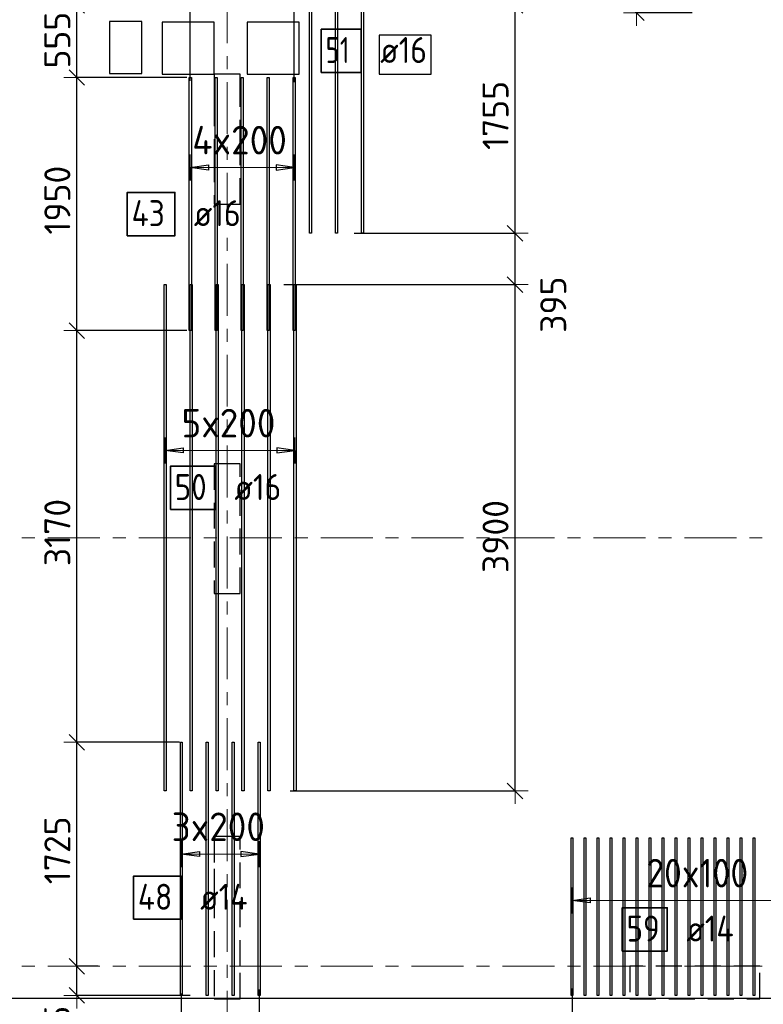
# Model space of a CAD drawing. Header units: metres. Extents: x -38 to 107, y -15 to 21.
# Tile 35 of 89: x 39.85 to 45.58, y -0.29 to 7.29. Entities that reach past the tile are written whole.
import ezdxf

# ---------------------------------------------------------------- set-up
doc = ezdxf.new("R2010")
doc.units = ezdxf.units.M
doc.header["$PDMODE"] = 65
for name, pattern in [('______11', [0.5, 0.4, -0.05, 0, -0.05]), ('______2', [0.27, 0.2, -0.07]), ('______5', [1.1, 0.8, -0.1, 0.1, -0.1])]:
    doc.linetypes.add(name, pattern=pattern)
for name, color, linetype, lineweight in [('XR$2$Осевая линия (1)', 7, '______5', 13), ('XR$3$Перекрытие (1)', 7, 'Continuous', 35), ('XR$3$Размерная линия (1)', 7, 'Continuous', 13)]:
    doc.layers.add(name, color=color, linetype=linetype, lineweight=lineweight)
for name, color, linetype, lineweight, true_color in [('XR$3$Арм.стержн.Доп. Арм верхн.зоны Х', 7, 'Continuous', 35, 0x8c8cff), ('XR$3$Арм.стержн.Доп. Арм. верхн.зоны У', 7, 'Continuous', 35, 0x739641), ('XR$5$Стена_ бетон несущ.', 7, 'Continuous', 70, 0xb4b496)]:
    doc.layers.add(name, color=color, linetype=linetype, lineweight=lineweight, true_color=true_color)
doc.styles.add('ISOCPEUR', font='txt')
doc.dimstyles.new('DIMSTYLE_3', dxfattribs={"dimtxt": 0.2, "dimasz": 0.2, "dimexe": 0, "dimexo": 0, "dimgap": 0.1, "dimtad": 2, "dimdec": 0, "dimlfac": 1000, "dimrnd": 5, "dimzin": 12, "dimdsep": 46, "dimtxsty": 'ISOCPEUR', "dimblk1": 'ALL_ML_STRICH', "dimblk2": 'ALL_ML_STRICH', "dimsah": 1, "dimcen": 0, "dimclrd": 7, "dimclre": 256, "dimclrt": 7, "dimadec": 0, "dimazin": 0, "dimtfac": 1, "dimtdec": 0, "dimtix": 1, "dimtmove": 2, "dimatfit": 3, "dimfxl": 0, "dimtzin": 0, "dimlwd": 0, "dimlwe": -3, "dimarcsym": 0})
doc.dimstyles.new('DIMSTYLE_6', dxfattribs={"dimtxt": 0.2, "dimasz": 0.2, "dimexe": 0, "dimexo": 0, "dimgap": 0.1, "dimtad": 2, "dimdec": 0, "dimlfac": 1000, "dimrnd": 5, "dimzin": 12, "dimdsep": 46, "dimtxsty": 'ISOCPEUR', "dimblk1": 'ALL_ML_STRICH', "dimblk2": 'ALL_ML_STRICH', "dimsah": 1, "dimcen": 0, "dimclrd": 7, "dimclre": 256, "dimclrt": 7, "dimadec": 0, "dimazin": 0, "dimtfac": 1, "dimtdec": 0, "dimtix": 1, "dimtmove": 2, "dimatfit": 3, "dimfxl": 0, "dimtvp": 1.2, "dimtzin": 0, "dimlwd": 0, "dimlwe": -3, "dimarcsym": 0})
doc.dimstyles.new('DIMSTYLE_7', dxfattribs={"dimtxt": 0.2, "dimasz": 0.2, "dimexe": 0, "dimexo": 0, "dimgap": 0.1, "dimtad": 0, "dimdec": 0, "dimlfac": 1000, "dimrnd": 5, "dimzin": 12, "dimdsep": 46, "dimtxsty": 'ISOCPEUR', "dimblk1": 'ALL_ML_STRICH', "dimblk2": 'ALL_ML_STRICH', "dimsah": 1, "dimcen": 0, "dimclrd": 7, "dimclre": 256, "dimclrt": 7, "dimadec": 0, "dimazin": 0, "dimtfac": 1, "dimtdec": 0, "dimtix": 1, "dimtmove": 2, "dimatfit": 3, "dimfxl": 0, "dimtvp": 1.2, "dimtzin": 0, "dimlwd": 0, "dimlwe": -3, "dimarcsym": 0})

# ---------------------------------------------------------------- blocks, each defined once
blk = doc.blocks.new('ALL_ML_STRICH')
at = {"color": 0, "linetype": 'ByBlock', "lineweight": -2}
for p, q in [((0, -0.5), (0, 0.5)), ((-1, 0), (0.5, 0)), ((-0.3, -0.3), (0.3, 0.3))]:
    blk.add_line(p, q, dxfattribs=at)
blk = doc.blocks.new('*D235')
at = {"layer": 'DEFPOINTS', "color": 7, "linetype": 'Continuous', "lineweight": 13, "transparency": 33554687}
for p in [(40.4755, 0), (40.2922, -0.2248), (41.1843, -0.2248)]:
    blk.add_point(p, dxfattribs=at)
at = {"layer": 'XR$3$Размерная линия (1)', "color": 9, "linetype": 'Continuous', "lineweight": -2, "true_color": 0xc7c7c7, "transparency": 33554687}
for p, q in [((40.4555, 0), (40.2922, 0)), ((41.1643, -0.2248), (40.2922, -0.2248))]:
    blk.add_line(p, q, dxfattribs=at)
at = {"layer": 'XR$3$Размерная линия (1)', "color": 7, "linetype": 'Continuous', "lineweight": -2, "transparency": 33554687}
blk.add_line((40.2922, -0.2248), (40.2922, 0), dxfattribs=at)
at = {"layer": 'XR$3$Размерная линия (1)', "color": 7, "linetype": 'Continuous', "lineweight": 13, "transparency": 33554687, "xscale": 0.2, "yscale": 0.2, "zscale": 0.2}
for p, rotation in [((40.2922, 0), 90), ((40.2922, -0.2248), 270)]:
    blk.add_blockref('ALL_ML_STRICH', p, dxfattribs=dict(at, rotation=rotation))
at = {"layer": 'XR$3$Размерная линия (1)', "color": 7, "linetype": 'Continuous', "lineweight": 13, "transparency": 33554687, "insert": (40.1413, -0.5137), "char_height": 0.2, "width": 0.6, "attachment_point": 5, "rotation": 90, "style": 'ISOCPEUR'}
blk.add_mtext('\\A1;{225}', dxfattribs=at)
blk = doc.blocks.new('*D236')
at = {"layer": 'DEFPOINTS', "color": 7, "linetype": 'Continuous', "lineweight": 13, "transparency": 33554687}
for p in [(41.1032, 1.7252), (40.2922, 0), (40.4755, 0)]:
    blk.add_point(p, dxfattribs=at)
at = {"layer": 'XR$3$Размерная линия (1)', "color": 9, "linetype": 'Continuous', "lineweight": -2, "true_color": 0xc7c7c7, "transparency": 33554687}
for p, q in [((41.0832, 1.7252), (40.2922, 1.7252)), ((40.4555, 0), (40.2922, 0))]:
    blk.add_line(p, q, dxfattribs=at)
at = {"layer": 'XR$3$Размерная линия (1)', "color": 7, "linetype": 'Continuous', "lineweight": -2, "transparency": 33554687}
blk.add_line((40.2922, 0), (40.2922, 1.7252), dxfattribs=at)
at = {"layer": 'XR$3$Размерная линия (1)', "color": 7, "linetype": 'Continuous', "lineweight": 13, "transparency": 33554687, "xscale": 0.2, "yscale": 0.2, "zscale": 0.2}
for p, rotation in [((40.2922, 1.7252), 90), ((40.2922, 0), 270)]:
    blk.add_blockref('ALL_ML_STRICH', p, dxfattribs=dict(at, rotation=rotation))
at = {"layer": 'XR$3$Размерная линия (1)', "color": 7, "linetype": 'Continuous', "lineweight": 13, "transparency": 33554687, "insert": (40.1422, 0.8926), "char_height": 0.2, "width": 0.8, "attachment_point": 5, "rotation": 90, "style": 'ISOCPEUR'}
blk.add_mtext('\\A1;{1725}', dxfattribs=at)
blk = doc.blocks.new('*D237')
at = {"layer": 'DEFPOINTS', "color": 7, "linetype": 'Continuous', "lineweight": 13, "transparency": 33554687}
for p in [(41.1579, 4.8952), (40.2922, 1.7252), (41.1032, 1.7252)]:
    blk.add_point(p, dxfattribs=at)
at = {"layer": 'XR$3$Размерная линия (1)', "color": 9, "linetype": 'Continuous', "lineweight": -2, "true_color": 0xc7c7c7, "transparency": 33554687}
for p, q in [((41.1379, 4.8952), (40.2922, 4.8952)), ((41.0832, 1.7252), (40.2922, 1.7252))]:
    blk.add_line(p, q, dxfattribs=at)
at = {"layer": 'XR$3$Размерная линия (1)', "color": 7, "linetype": 'Continuous', "lineweight": -2, "transparency": 33554687}
blk.add_line((40.2922, 1.7252), (40.2922, 4.8952), dxfattribs=at)
at = {"layer": 'XR$3$Размерная линия (1)', "color": 7, "linetype": 'Continuous', "lineweight": 13, "transparency": 33554687, "xscale": 0.2, "yscale": 0.2, "zscale": 0.2}
for p, rotation in [((40.2922, 4.8952), 90), ((40.2922, 1.7252), 270)]:
    blk.add_blockref('ALL_ML_STRICH', p, dxfattribs=dict(at, rotation=rotation))
at = {"layer": 'XR$3$Размерная линия (1)', "color": 7, "linetype": 'Continuous', "lineweight": 13, "transparency": 33554687, "insert": (40.1422, 3.3402), "char_height": 0.2, "width": 0.8, "attachment_point": 5, "rotation": 90, "style": 'ISOCPEUR'}
blk.add_mtext('\\A1;{3170}', dxfattribs=at)
blk = doc.blocks.new('*D238')
at = {"layer": 'DEFPOINTS', "color": 7, "linetype": 'Continuous', "lineweight": 13, "transparency": 33554687}
for p in [(41.1579, 6.8452), (40.2922, 4.8952), (41.1579, 4.8952)]:
    blk.add_point(p, dxfattribs=at)
at = {"layer": 'XR$3$Размерная линия (1)', "color": 9, "linetype": 'Continuous', "lineweight": -2, "true_color": 0xc7c7c7, "transparency": 33554687}
for p, q in [((41.1379, 6.8452), (40.2922, 6.8452)), ((41.1379, 4.8952), (40.2922, 4.8952))]:
    blk.add_line(p, q, dxfattribs=at)
at = {"layer": 'XR$3$Размерная линия (1)', "color": 7, "linetype": 'Continuous', "lineweight": -2, "transparency": 33554687}
blk.add_line((40.2922, 4.8952), (40.2922, 6.8452), dxfattribs=at)
at = {"layer": 'XR$3$Размерная линия (1)', "color": 7, "linetype": 'Continuous', "lineweight": 13, "transparency": 33554687, "xscale": 0.2, "yscale": 0.2, "zscale": 0.2}
for p, rotation in [((40.2922, 6.8452), 90), ((40.2922, 4.8952), 270)]:
    blk.add_blockref('ALL_ML_STRICH', p, dxfattribs=dict(at, rotation=rotation))
at = {"layer": 'XR$3$Размерная линия (1)', "color": 7, "linetype": 'Continuous', "lineweight": 13, "transparency": 33554687, "insert": (40.1422, 5.9002), "char_height": 0.2, "width": 0.8, "attachment_point": 5, "rotation": 90, "style": 'ISOCPEUR'}
blk.add_mtext('\\A1;{1950}', dxfattribs=at)
blk = doc.blocks.new('*D239')
at = {"layer": 'DEFPOINTS', "color": 7, "linetype": 'Continuous', "lineweight": 13, "transparency": 33554687}
for p in [(40.2922, 7.4), (40.2922, 6.8452), (41.1579, 6.8452)]:
    blk.add_point(p, dxfattribs=at)
at = {"layer": 'XR$3$Размерная линия (1)', "color": 9, "linetype": 'Continuous', "lineweight": -2, "true_color": 0xc7c7c7, "transparency": 33554687}
for p, q in [((40.2922, 7.4), (40.2922, 7.4)), ((41.1379, 6.8452), (40.2922, 6.8452))]:
    blk.add_line(p, q, dxfattribs=at)
at = {"layer": 'XR$3$Размерная линия (1)', "color": 7, "linetype": 'Continuous', "lineweight": -2, "transparency": 33554687}
blk.add_line((40.2922, 6.8452), (40.2922, 7.4), dxfattribs=at)
at = {"layer": 'XR$3$Размерная линия (1)', "color": 7, "linetype": 'Continuous', "lineweight": 13, "transparency": 33554687, "xscale": 0.2, "yscale": 0.2, "zscale": 0.2}
for p, rotation in [((40.2922, 7.4), 90), ((40.2922, 6.8452), 270)]:
    blk.add_blockref('ALL_ML_STRICH', p, dxfattribs=dict(at, rotation=rotation))
at = {"layer": 'XR$3$Размерная линия (1)', "color": 7, "linetype": 'Continuous', "lineweight": 13, "transparency": 33554687, "insert": (40.1422, 7.1326), "char_height": 0.2, "width": 0.6, "attachment_point": 5, "rotation": 90, "style": 'ISOCPEUR'}
blk.add_mtext('\\A1;{555}', dxfattribs=at)
blk = doc.blocks.new('*D240')
at = {"layer": 'DEFPOINTS', "color": 7, "linetype": 'Continuous', "lineweight": 13, "transparency": 33554687}
for p in [(41.866, 5.2497), (41.9152, 1.3497), (43.6659, 1.3497)]:
    blk.add_point(p, dxfattribs=at)
at = {"layer": 'XR$3$Размерная линия (1)', "color": 9, "linetype": 'Continuous', "lineweight": -2, "true_color": 0xc7c7c7, "transparency": 33554687}
for p, q in [((41.886, 5.2497), (43.6659, 5.2497)), ((41.9352, 1.3497), (43.6659, 1.3497))]:
    blk.add_line(p, q, dxfattribs=at)
at = {"layer": 'XR$3$Размерная линия (1)', "color": 7, "linetype": 'Continuous', "lineweight": -2, "transparency": 33554687}
blk.add_line((43.6659, 1.3497), (43.6659, 5.2497), dxfattribs=at)
at = {"layer": 'XR$3$Размерная линия (1)', "color": 7, "linetype": 'Continuous', "lineweight": 13, "transparency": 33554687, "xscale": 0.2, "yscale": 0.2, "zscale": 0.2}
for p, rotation in [((43.6659, 5.2497), 90), ((43.6659, 1.3497), 270)]:
    blk.add_blockref('ALL_ML_STRICH', p, dxfattribs=dict(at, rotation=rotation))
at = {"layer": 'XR$3$Размерная линия (1)', "color": 7, "linetype": 'Continuous', "lineweight": 13, "transparency": 33554687, "insert": (43.5159, 3.3097), "char_height": 0.2, "width": 0.8, "attachment_point": 5, "rotation": 90, "style": 'ISOCPEUR'}
blk.add_mtext('\\A1;{3900}', dxfattribs=at)
blk = doc.blocks.new('*D241')
at = {"layer": 'DEFPOINTS', "color": 7, "linetype": 'Continuous', "lineweight": 13, "transparency": 33554687}
for p in [(42.4086, 5.6453), (41.866, 5.2497), (43.6659, 5.2497)]:
    blk.add_point(p, dxfattribs=at)
at = {"layer": 'XR$3$Размерная линия (1)', "color": 9, "linetype": 'Continuous', "lineweight": -2, "true_color": 0xc7c7c7, "transparency": 33554687}
for p, q in [((42.4286, 5.6453), (43.6659, 5.6453)), ((41.886, 5.2497), (43.6659, 5.2497))]:
    blk.add_line(p, q, dxfattribs=at)
at = {"layer": 'XR$3$Размерная линия (1)', "color": 7, "linetype": 'Continuous', "lineweight": -2, "transparency": 33554687}
blk.add_line((43.6659, 5.2497), (43.6659, 5.6453), dxfattribs=at)
at = {"layer": 'XR$3$Размерная линия (1)', "color": 7, "linetype": 'Continuous', "lineweight": 13, "transparency": 33554687, "xscale": 0.2, "yscale": 0.2, "zscale": 0.2}
for p, rotation in [((43.6659, 5.6453), 90), ((43.6659, 5.2497), 270)]:
    blk.add_blockref('ALL_ML_STRICH', p, dxfattribs=dict(at, rotation=rotation))
at = {"layer": 'XR$3$Размерная линия (1)', "color": 7, "linetype": 'Continuous', "lineweight": 13, "transparency": 33554687, "insert": (43.9605, 5.0951), "char_height": 0.2, "width": 0.6, "attachment_point": 5, "rotation": 90, "style": 'ISOCPEUR'}
blk.add_mtext('\\A1;{395}', dxfattribs=at)
blk = doc.blocks.new('*D242')
at = {"layer": 'DEFPOINTS', "color": 7, "linetype": 'Continuous', "lineweight": 13, "transparency": 33554687}
for p in [(43.2974, 7.4), (42.4086, 5.6453), (43.6659, 5.6453)]:
    blk.add_point(p, dxfattribs=at)
at = {"layer": 'XR$3$Размерная линия (1)', "color": 9, "linetype": 'Continuous', "lineweight": -2, "true_color": 0xc7c7c7, "transparency": 33554687}
for p, q in [((43.2774, 7.4), (43.6659, 7.4)), ((42.4286, 5.6453), (43.6659, 5.6453))]:
    blk.add_line(p, q, dxfattribs=at)
at = {"layer": 'XR$3$Размерная линия (1)', "color": 7, "linetype": 'Continuous', "lineweight": -2, "transparency": 33554687}
blk.add_line((43.6659, 5.6453), (43.6659, 7.4), dxfattribs=at)
at = {"layer": 'XR$3$Размерная линия (1)', "color": 7, "linetype": 'Continuous', "lineweight": 13, "transparency": 33554687, "xscale": 0.2, "yscale": 0.2, "zscale": 0.2}
for p, rotation in [((43.6659, 7.4), 90), ((43.6659, 5.6453), 270)]:
    blk.add_blockref('ALL_ML_STRICH', p, dxfattribs=dict(at, rotation=rotation))
at = {"layer": 'XR$3$Размерная линия (1)', "color": 7, "linetype": 'Continuous', "lineweight": 13, "transparency": 33554687, "insert": (43.5159, 6.5527), "char_height": 0.2, "width": 0.8, "attachment_point": 5, "rotation": 90, "style": 'ISOCPEUR'}
blk.add_mtext('\\A1;{1755}', dxfattribs=at)
blk = doc.blocks.new('*D246')
at = {"layer": 'DEFPOINTS', "color": 7, "linetype": 'Continuous', "lineweight": 13, "transparency": 33554687}
for p in [(41.1659, 7.5472), (41.45, 7.5438), (41.1659, 6.7999)]:
    blk.add_point(p, dxfattribs=at)
at = {"layer": 'XR$3$Размерная линия (1)', "color": 9, "linetype": 'Continuous', "lineweight": -2, "true_color": 0xc7c7c7, "transparency": 33554687}
for p, q in [((41.1659, 6.8199), (41.1659, 7.5472)), ((41.45, 7.5472), (41.45, 7.5472))]:
    blk.add_line(p, q, dxfattribs=at)
at = {"layer": 'XR$3$Размерная линия (1)', "color": 7, "linetype": 'Continuous', "lineweight": -2, "transparency": 33554687}
blk.add_line((41.1659, 7.5472), (41.45, 7.5472), dxfattribs=at)
at = {"layer": 'XR$3$Размерная линия (1)', "color": 7, "linetype": 'Continuous', "lineweight": 13, "transparency": 33554687, "xscale": 0.2, "yscale": 0.2, "zscale": 0.2, "rotation": 180}
blk.add_blockref('ALL_ML_STRICH', (41.1659, 7.5472), dxfattribs=at)
at = {"layer": 'XR$3$Размерная линия (1)', "color": 7, "linetype": 'Continuous', "lineweight": 13, "transparency": 33554687, "xscale": 0.2, "yscale": 0.2, "zscale": 0.2}
blk.add_blockref('ALL_ML_STRICH', (41.45, 7.5472), dxfattribs=at)
at = {"layer": 'XR$3$Размерная линия (1)', "color": 7, "linetype": 'Continuous', "lineweight": 13, "transparency": 33554687, "insert": (40.8713, 7.6951), "char_height": 0.2, "width": 0.6, "attachment_point": 5, "style": 'ISOCPEUR'}
blk.add_mtext('\\A1;{285}', dxfattribs=at)
blk = doc.blocks.new('*D247')
at = {"layer": 'DEFPOINTS', "color": 7, "linetype": 'Continuous', "lineweight": 13, "transparency": 33554687}
for p in [(41.45, 7.5472), (41.45, 7.5438), (41.9659, 6.7881)]:
    blk.add_point(p, dxfattribs=at)
at = {"layer": 'XR$3$Размерная линия (1)', "color": 9, "linetype": 'Continuous', "lineweight": -2, "true_color": 0xc7c7c7, "transparency": 33554687}
for p, q in [((41.45, 7.5472), (41.45, 7.5472)), ((41.9659, 6.8081), (41.9659, 7.5472))]:
    blk.add_line(p, q, dxfattribs=at)
at = {"layer": 'XR$3$Размерная линия (1)', "color": 7, "linetype": 'Continuous', "lineweight": -2, "transparency": 33554687}
blk.add_line((41.45, 7.5472), (41.9659, 7.5472), dxfattribs=at)
at = {"layer": 'XR$3$Размерная линия (1)', "color": 7, "linetype": 'Continuous', "lineweight": 13, "transparency": 33554687, "xscale": 0.2, "yscale": 0.2, "zscale": 0.2, "rotation": 180}
blk.add_blockref('ALL_ML_STRICH', (41.45, 7.5472), dxfattribs=at)
at = {"layer": 'XR$3$Размерная линия (1)', "color": 7, "linetype": 'Continuous', "lineweight": 13, "transparency": 33554687, "xscale": 0.2, "yscale": 0.2, "zscale": 0.2}
blk.add_blockref('ALL_ML_STRICH', (41.9659, 7.5472), dxfattribs=at)
at = {"layer": 'XR$3$Размерная линия (1)', "color": 7, "linetype": 'Continuous', "lineweight": 13, "transparency": 33554687, "insert": (41.7379, 7.6972), "char_height": 0.2, "width": 0.6, "attachment_point": 5, "style": 'ISOCPEUR'}
blk.add_mtext('\\A1;{515}', dxfattribs=at)
blk = doc.blocks.new('*D248')
at = {"layer": 'DEFPOINTS', "color": 7, "linetype": 'Continuous', "lineweight": 13, "transparency": 33554687}
for p in [(41.0962, -0.191), (41.45, -0.5444), (41.0962, -0.6875)]:
    blk.add_point(p, dxfattribs=at)
at = {"layer": 'XR$3$Размерная линия (1)', "color": 9, "linetype": 'Continuous', "lineweight": -2, "true_color": 0xc7c7c7, "transparency": 33554687}
for p, q in [((41.0962, -0.211), (41.0962, -0.6875)), ((41.45, -0.5644), (41.45, -0.6875))]:
    blk.add_line(p, q, dxfattribs=at)
at = {"layer": 'XR$3$Размерная линия (1)', "color": 7, "linetype": 'Continuous', "lineweight": -2, "transparency": 33554687}
blk.add_line((41.0962, -0.6875), (41.45, -0.6875), dxfattribs=at)
at = {"layer": 'XR$3$Размерная линия (1)', "color": 7, "linetype": 'Continuous', "lineweight": 13, "transparency": 33554687, "xscale": 0.2, "yscale": 0.2, "zscale": 0.2, "rotation": 180}
blk.add_blockref('ALL_ML_STRICH', (41.0962, -0.6875), dxfattribs=at)
at = {"layer": 'XR$3$Размерная линия (1)', "color": 7, "linetype": 'Continuous', "lineweight": 13, "transparency": 33554687, "xscale": 0.2, "yscale": 0.2, "zscale": 0.2}
blk.add_blockref('ALL_ML_STRICH', (41.45, -0.6875), dxfattribs=at)
at = {"layer": 'XR$3$Размерная линия (1)', "color": 7, "linetype": 'Continuous', "lineweight": 13, "transparency": 33554687, "insert": (40.8025, -0.5359), "char_height": 0.2, "width": 0.6, "attachment_point": 5, "style": 'ISOCPEUR'}
blk.add_mtext('\\A1;{355}', dxfattribs=at)
blk = doc.blocks.new('*D249')
at = {"layer": 'DEFPOINTS', "color": 7, "linetype": 'Continuous', "lineweight": 13, "transparency": 33554687}
for p in [(41.6962, -0.1591), (41.45, -0.5444), (41.45, -0.6875)]:
    blk.add_point(p, dxfattribs=at)
at = {"layer": 'XR$3$Размерная линия (1)', "color": 9, "linetype": 'Continuous', "lineweight": -2, "true_color": 0xc7c7c7, "transparency": 33554687}
for p, q in [((41.6962, -0.1791), (41.6962, -0.6875)), ((41.45, -0.5644), (41.45, -0.6875))]:
    blk.add_line(p, q, dxfattribs=at)
at = {"layer": 'XR$3$Размерная линия (1)', "color": 7, "linetype": 'Continuous', "lineweight": -2, "transparency": 33554687}
blk.add_line((41.45, -0.6875), (41.6962, -0.6875), dxfattribs=at)
at = {"layer": 'XR$3$Размерная линия (1)', "color": 7, "linetype": 'Continuous', "lineweight": 13, "transparency": 33554687, "xscale": 0.2, "yscale": 0.2, "zscale": 0.2, "rotation": 180}
blk.add_blockref('ALL_ML_STRICH', (41.45, -0.6875), dxfattribs=at)
at = {"layer": 'XR$3$Размерная линия (1)', "color": 7, "linetype": 'Continuous', "lineweight": 13, "transparency": 33554687, "xscale": 0.2, "yscale": 0.2, "zscale": 0.2}
blk.add_blockref('ALL_ML_STRICH', (41.6962, -0.6875), dxfattribs=at)
at = {"layer": 'XR$3$Размерная линия (1)', "color": 7, "linetype": 'Continuous', "lineweight": 13, "transparency": 33554687, "insert": (41.2065, -0.9333), "char_height": 0.2, "width": 0.6, "attachment_point": 5, "style": 'ISOCPEUR'}
blk.add_mtext('\\A1;{245}', dxfattribs=at)
blk = doc.blocks.new('*D250')
at = {"layer": 'DEFPOINTS', "color": 7, "linetype": 'Continuous', "lineweight": 13, "transparency": 33554687}
for p in [(44.1064, -0.1511), (41.6962, -0.1591), (41.6962, -0.6875)]:
    blk.add_point(p, dxfattribs=at)
at = {"layer": 'XR$3$Размерная линия (1)', "color": 9, "linetype": 'Continuous', "lineweight": -2, "true_color": 0xc7c7c7, "transparency": 33554687}
for p, q in [((41.6962, -0.1791), (41.6962, -0.6875)), ((44.1064, -0.1711), (44.1064, -0.6875))]:
    blk.add_line(p, q, dxfattribs=at)
at = {"layer": 'XR$3$Размерная линия (1)', "color": 7, "linetype": 'Continuous', "lineweight": -2, "transparency": 33554687}
blk.add_line((41.6962, -0.6875), (44.1064, -0.6875), dxfattribs=at)
at = {"layer": 'XR$3$Размерная линия (1)', "color": 7, "linetype": 'Continuous', "lineweight": 13, "transparency": 33554687, "xscale": 0.2, "yscale": 0.2, "zscale": 0.2, "rotation": 180}
blk.add_blockref('ALL_ML_STRICH', (41.6962, -0.6875), dxfattribs=at)
at = {"layer": 'XR$3$Размерная линия (1)', "color": 7, "linetype": 'Continuous', "lineweight": 13, "transparency": 33554687, "xscale": 0.2, "yscale": 0.2, "zscale": 0.2}
blk.add_blockref('ALL_ML_STRICH', (44.1064, -0.6875), dxfattribs=at)
at = {"layer": 'XR$3$Размерная линия (1)', "color": 7, "linetype": 'Continuous', "lineweight": 13, "transparency": 33554687, "insert": (42.9213, -0.5375), "char_height": 0.2, "width": 0.8, "attachment_point": 5, "style": 'ISOCPEUR'}
blk.add_mtext('\\A1;{2410}', dxfattribs=at)
blk = doc.blocks.new('*D251')
at = {"layer": 'DEFPOINTS', "color": 7, "linetype": 'Continuous', "lineweight": 13, "transparency": 33554687}
for p in [(44.1064, -0.1511), (46.1064, -0.1204), (44.1064, -0.6875)]:
    blk.add_point(p, dxfattribs=at)
at = {"layer": 'XR$3$Размерная линия (1)', "color": 9, "linetype": 'Continuous', "lineweight": -2, "true_color": 0xc7c7c7, "transparency": 33554687}
for p, q in [((46.1064, -0.1404), (46.1064, -0.6875)), ((44.1064, -0.1711), (44.1064, -0.6875))]:
    blk.add_line(p, q, dxfattribs=at)
at = {"layer": 'XR$3$Размерная линия (1)', "color": 7, "linetype": 'Continuous', "lineweight": -2, "transparency": 33554687}
blk.add_line((44.1064, -0.6875), (46.1064, -0.6875), dxfattribs=at)
at = {"layer": 'XR$3$Размерная линия (1)', "color": 7, "linetype": 'Continuous', "lineweight": 13, "transparency": 33554687, "xscale": 0.2, "yscale": 0.2, "zscale": 0.2, "rotation": 180}
blk.add_blockref('ALL_ML_STRICH', (44.1064, -0.6875), dxfattribs=at)
at = {"layer": 'XR$3$Размерная линия (1)', "color": 7, "linetype": 'Continuous', "lineweight": 13, "transparency": 33554687, "xscale": 0.2, "yscale": 0.2, "zscale": 0.2}
blk.add_blockref('ALL_ML_STRICH', (46.1064, -0.6875), dxfattribs=at)
at = {"layer": 'XR$3$Размерная линия (1)', "color": 7, "linetype": 'Continuous', "lineweight": 13, "transparency": 33554687, "insert": (45.1164, -0.5375), "char_height": 0.2, "width": 0.8, "attachment_point": 5, "style": 'ISOCPEUR'}
blk.add_mtext('\\A1;{2000}', dxfattribs=at)
blk = doc.blocks.new('*D254')
at = {"layer": 'DEFPOINTS', "color": 7, "linetype": 'Continuous', "lineweight": 13, "transparency": 33554687}
for p in [(44.7467, 9), (44.6007, 7.3434), (45.05, 7.3434)]:
    blk.add_point(p, dxfattribs=at)
at = {"layer": 'XR$3$Размерная линия (1)', "color": 9, "linetype": 'Continuous', "lineweight": -2, "true_color": 0xc7c7c7, "transparency": 33554687}
for p, q in [((44.7267, 9), (44.6007, 9)), ((45.03, 7.3434), (44.6007, 7.3434))]:
    blk.add_line(p, q, dxfattribs=at)
at = {"layer": 'XR$3$Размерная линия (1)', "color": 7, "linetype": 'Continuous', "lineweight": -2, "transparency": 33554687}
blk.add_line((44.6007, 7.3434), (44.6007, 9), dxfattribs=at)
at = {"layer": 'XR$3$Размерная линия (1)', "color": 7, "linetype": 'Continuous', "lineweight": 13, "transparency": 33554687, "xscale": 0.2, "yscale": 0.2, "zscale": 0.2}
for p, rotation in [((44.6007, 9), 90), ((44.6007, 7.3434), 270)]:
    blk.add_blockref('ALL_ML_STRICH', p, dxfattribs=dict(at, rotation=rotation))
at = {"layer": 'XR$3$Размерная линия (1)', "color": 7, "linetype": 'Continuous', "lineweight": 13, "transparency": 33554687, "insert": (44.4507, 8.2017), "char_height": 0.2, "width": 0.8, "attachment_point": 5, "rotation": 90, "style": 'ISOCPEUR'}
blk.add_mtext('\\A1;{1655}', dxfattribs=at)

msp = doc.modelspace()

# ---------------------------------------------------------------- linework, layer by layer
at = {"layer": 'XR$2$Осевая линия (1)', "color": 253, "linetype": '______11', "lineweight": 13, "true_color": 0xa0a0a0, "transparency": 33554687}
for p, q in [((41.45, -3.39), (41.45, 8.13)), ((-2.63, 3.3), (62.6, 3.3)), ((-2.63, 0), (62.6, 0))]:
    msp.add_line(p, q, dxfattribs=at)
at = {"layer": 'XR$3$Арм.стержн.Доп. Арм верхн.зоны Х', "color": 253, "linetype": 'Continuous', "lineweight": -3, "true_color": 0xa0a0a0, "transparency": 33554687}
for p, q in [((40.9719, 3.9729), (40.9719, 4.0729)), ((41.9719, 3.9729), (41.9719, 4.0729)), ((40.9719, 3.9729), (40.9719, 3.8729)), ((41.9719, 3.9729), (41.9719, 3.8729)), ((41.0962, 0.8641), (41.0962, 0.9641)), ((41.6962, 0.8641), (41.6962, 0.9641)), ((41.0962, 0.8641), (41.0962, 0.7641)), ((41.6962, 0.8641), (41.6962, 0.7641))]:
    msp.add_line(p, q, dxfattribs=at)
at = {"layer": 'XR$3$Арм.стержн.Доп. Арм верхн.зоны Х', "color": 7, "linetype": 'Continuous', "lineweight": 25, "transparency": 33554687}
for p, q in [((40.9719, 3.9729), (41.1119, 3.9929)), ((41.1119, 3.9529), (40.9719, 3.9729)), ((41.1119, 3.9929), (41.1119, 3.9529)), ((41.9719, 3.9729), (41.8319, 3.9929)), ((41.8319, 3.9929), (41.8319, 3.9529)), ((41.8319, 3.9529), (41.9719, 3.9729)), ((41.0962, 0.8641), (41.2362, 0.8841)), ((41.2362, 0.8441), (41.0962, 0.8641)), ((41.2362, 0.8841), (41.2362, 0.8441)), ((41.6962, 0.8641), (41.5562, 0.8841)), ((41.5562, 0.8841), (41.5562, 0.8441)), ((41.5562, 0.8441), (41.6962, 0.8641))]:
    msp.add_line(p, q, dxfattribs=at)
at = {"layer": 'XR$3$Арм.стержн.Доп. Арм верхн.зоны Х', "color": 7, "linetype": 'Continuous', "lineweight": 13, "transparency": 33554687}
for p, q in [((40.9719, 3.9729), (40.9719, 3.9729)), ((40.9719, 3.9729), (41.9719, 3.9729)), ((41.9719, 3.9729), (41.9719, 3.9729)), ((41.0962, 0.8641), (41.0962, 0.8641)), ((41.0962, 0.8641), (41.6962, 0.8641)), ((41.6962, 0.8641), (41.6962, 0.8641))]:
    msp.add_line(p, q, dxfattribs=at)
at = {"layer": 'XR$3$Арм.стержн.Доп. Арм верхн.зоны Х', "color": 7, "linetype": 'Continuous', "lineweight": 25, "transparency": 33554687}
for points in [[(42.0838, 5.6453), (42.0838, 7.9853), (42.0998, 7.9853), (42.0998, 5.6453), (42.0838, 5.6453)], [(42.2838, 5.6453), (42.2838, 7.9853), (42.2998, 7.9853), (42.2998, 5.6453), (42.2838, 5.6453)], [(42.4838, 5.6453), (42.4838, 7.9853), (42.4998, 7.9853), (42.4998, 5.6453), (42.4838, 5.6453)], [(40.9639, 1.3497), (40.9639, 5.2497), (40.9799, 5.2497), (40.9799, 1.3497), (40.9639, 1.3497)], [(41.1639, 1.3497), (41.1639, 5.2497), (41.1799, 5.2497), (41.1799, 1.3497), (41.1639, 1.3497)], [(41.3639, 1.3497), (41.3639, 5.2497), (41.3799, 5.2497), (41.3799, 1.3497), (41.3639, 1.3497)], [(41.5639, 1.3497), (41.5639, 5.2497), (41.5799, 5.2497), (41.5799, 1.3497), (41.5639, 1.3497)], [(41.7639, 1.3497), (41.7639, 5.2497), (41.7799, 5.2497), (41.7799, 1.3497), (41.7639, 1.3497)], [(41.9639, 1.3497), (41.9639, 5.2497), (41.9799, 5.2497), (41.9799, 1.3497), (41.9639, 1.3497)], [(41.0892, -0.2248), (41.0892, 1.7252), (41.1032, 1.7252), (41.1032, -0.2248), (41.0892, -0.2248)], [(41.2892, -0.2248), (41.2892, 1.7252), (41.3032, 1.7252), (41.3032, -0.2248), (41.2892, -0.2248)], [(41.4892, -0.2248), (41.4892, 1.7252), (41.5032, 1.7252), (41.5032, -0.2248), (41.4892, -0.2248)], [(41.6892, -0.2248), (41.6892, 1.7252), (41.7032, 1.7252), (41.7032, -0.2248), (41.6892, -0.2248)]]:
    msp.add_lwpolyline(points, dxfattribs=at)
at = {"layer": 'XR$3$Арм.стержн.Доп. Арм верхн.зоны Х', "color": 7, "linetype": 'Continuous', "lineweight": 35, "transparency": 33554687}
for points in [[(42.1747, 6.8833), (42.4813, 6.8833), (42.4813, 7.2166), (42.1747, 7.2166), (42.1747, 6.8833)], [(41.0125, 3.5174), (41.3591, 3.5174), (41.3591, 3.8508), (41.0125, 3.8508), (41.0125, 3.5174)], [(40.7287, 0.3613), (41.0953, 0.3613), (41.0953, 0.6946), (40.7287, 0.6946), (40.7287, 0.3613)]]:
    msp.add_lwpolyline(points, dxfattribs=at)
at = {"layer": 'XR$3$Арм.стержн.Доп. Арм. верхн.зоны У', "color": 253, "linetype": 'Continuous', "lineweight": -3, "true_color": 0xa0a0a0, "transparency": 33554687}
for p, q in [((41.1659, 6.1523), (41.1659, 6.2523)), ((41.9659, 6.1523), (41.9659, 6.2523)), ((41.1659, 6.1523), (41.1659, 6.0523)), ((41.9659, 6.1523), (41.9659, 6.0523)), ((44.1052, 0.5069), (44.1052, 0.6069)), ((44.1052, 0.5069), (44.1052, 0.4069))]:
    msp.add_line(p, q, dxfattribs=at)
at = {"layer": 'XR$3$Арм.стержн.Доп. Арм. верхн.зоны У', "color": 7, "linetype": 'Continuous', "lineweight": 25, "transparency": 33554687}
for p, q in [((41.1659, 6.1523), (41.3059, 6.1723)), ((41.3059, 6.1323), (41.1659, 6.1523)), ((41.3059, 6.1723), (41.3059, 6.1323)), ((41.9659, 6.1523), (41.8259, 6.1723)), ((41.8259, 6.1723), (41.8259, 6.1323)), ((41.8259, 6.1323), (41.9659, 6.1523)), ((44.1052, 0.5069), (44.2452, 0.5269)), ((44.2452, 0.4869), (44.1052, 0.5069)), ((44.2452, 0.5269), (44.2452, 0.4869))]:
    msp.add_line(p, q, dxfattribs=at)
at = {"layer": 'XR$3$Арм.стержн.Доп. Арм. верхн.зоны У', "color": 7, "linetype": 'Continuous', "lineweight": 13, "transparency": 33554687}
for p, q in [((41.1659, 6.1523), (41.1659, 6.1523)), ((41.1659, 6.1523), (41.9659, 6.1523)), ((41.9659, 6.1523), (41.9659, 6.1523)), ((44.1052, 0.5069), (44.1052, 0.5069))]:
    msp.add_line(p, q, dxfattribs=at)
at = {"layer": 'XR$3$Арм.стержн.Доп. Арм. верхн.зоны У', "color": 7, "linetype": 'Continuous', "lineweight": 25, "transparency": 33554687}
for points in [[(41.1739, 6.8452), (41.1739, 4.8952), (41.1579, 4.8952), (41.1579, 6.8452), (41.1739, 6.8452)], [(41.3739, 6.8452), (41.3739, 4.8952), (41.3579, 4.8952), (41.3579, 6.8452), (41.3739, 6.8452)], [(41.5739, 6.8452), (41.5739, 4.8952), (41.5579, 4.8952), (41.5579, 6.8452), (41.5739, 6.8452)], [(41.7739, 6.8452), (41.7739, 4.8952), (41.7579, 4.8952), (41.7579, 6.8452), (41.7739, 6.8452)], [(41.9739, 6.8452), (41.9739, 4.8952), (41.9579, 4.8952), (41.9579, 6.8452), (41.9739, 6.8452)], [(44.0982, -0.2248), (44.0982, 0.9892), (44.1122, 0.9892), (44.1122, -0.2248), (44.0982, -0.2248)], [(44.1982, -0.2248), (44.1982, 0.9892), (44.2122, 0.9892), (44.2122, -0.2248), (44.1982, -0.2248)], [(44.2982, -0.2248), (44.2982, 0.9892), (44.3122, 0.9892), (44.3122, -0.2248), (44.2982, -0.2248)], [(44.3982, -0.2248), (44.3982, 0.9892), (44.4122, 0.9892), (44.4122, -0.2248), (44.3982, -0.2248)], [(44.4982, -0.2248), (44.4982, 0.9892), (44.5122, 0.9892), (44.5122, -0.2248), (44.4982, -0.2248)], [(44.5982, -0.2248), (44.5982, 0.9892), (44.6122, 0.9892), (44.6122, -0.2248), (44.5982, -0.2248)], [(44.6982, -0.2248), (44.6982, 0.9892), (44.7122, 0.9892), (44.7122, -0.2248), (44.6982, -0.2248)], [(44.7982, -0.2248), (44.7982, 0.9892), (44.8122, 0.9892), (44.8122, -0.2248), (44.7982, -0.2248)], [(44.8982, -0.2248), (44.8982, 0.9892), (44.9122, 0.9892), (44.9122, -0.2248), (44.8982, -0.2248)], [(44.9982, -0.2248), (44.9982, 0.9892), (45.0122, 0.9892), (45.0122, -0.2248), (44.9982, -0.2248)], [(45.0982, -0.2248), (45.0982, 0.9892), (45.1122, 0.9892), (45.1122, -0.2248), (45.0982, -0.2248)], [(45.1982, -0.2248), (45.1982, 0.9892), (45.2122, 0.9892), (45.2122, -0.2248), (45.1982, -0.2248)], [(45.2982, -0.2248), (45.2982, 0.9892), (45.3122, 0.9892), (45.3122, -0.2248), (45.2982, -0.2248)], [(45.3982, -0.2248), (45.3982, 0.9892), (45.4122, 0.9892), (45.4122, -0.2248), (45.3982, -0.2248)], [(45.4982, -0.2248), (45.4982, 0.9892), (45.5122, 0.9892), (45.5122, -0.2248), (45.4982, -0.2248)]]:
    msp.add_lwpolyline(points, dxfattribs=at)
at = {"layer": 'XR$3$Арм.стержн.Доп. Арм. верхн.зоны У', "color": 7, "linetype": 'Continuous', "lineweight": 35, "transparency": 33554687}
for points in [[(40.6802, 5.6266), (41.0468, 5.6266), (41.0468, 5.96), (40.6802, 5.96), (40.6802, 5.6266)], [(44.4915, 0.1167), (44.8382, 0.1167), (44.8382, 0.45), (44.4915, 0.45), (44.4915, 0.1167)]]:
    msp.add_lwpolyline(points, dxfattribs=at)
at = {"layer": 'XR$3$Арм.стержн.Доп. Арм. верхн.зоны У', "color": 7, "linetype": 'Continuous', "lineweight": 13, "transparency": 33554687}
msp.add_lwpolyline([(44.1052, 0.5069), (44.4772, 0.5069), (44.4772, 0.5069), (46.1052, 0.5069)], dxfattribs=at)
at = {"layer": 'XR$3$Перекрытие (1)', "color": 7, "linetype": 'Continuous', "lineweight": 25, "transparency": 33554687}
for p, q in [((40.543, 7.2752), (40.543, 6.8752)), ((40.793, 7.2752), (40.543, 7.2752)), ((40.793, 6.8752), (40.793, 7.2752)), ((40.9501, 7.2702), (40.9501, 6.8702)), ((41.3501, 7.2702), (40.9501, 7.2702)), ((41.3501, 6.8702), (41.3501, 7.2702)), ((41.6039, 7.2702), (41.6039, 6.8702)), ((42.0039, 7.2702), (41.6039, 7.2702)), ((42.0039, 6.8702), (42.0039, 7.2702)), ((42.62, 7.1702), (42.62, 6.8702)), ((43.02, 7.1702), (42.62, 7.1702)), ((43.02, 6.8702), (43.02, 7.1702)), ((40.543, 6.8752), (40.793, 6.8752)), ((40.9501, 6.8702), (41.3501, 6.8702)), ((41.6039, 6.8702), (42.0039, 6.8702)), ((42.62, 6.8702), (43.02, 6.8702)), ((61.85, -0.2498), (32.725, -0.2498))]:
    msp.add_line(p, q, dxfattribs=at)
at = {"layer": 'XR$5$Стена_ бетон несущ.', "color": 253, "linetype": '______2', "lineweight": -3, "true_color": 0xa0a0a0, "transparency": 33554687}
for p, q in [((41.55, 6.87), (41.35, 6.87)), ((41.35, 6.87), (41.35, 6.67)), ((41.55, 6.67), (41.55, 6.87)), ((41.35, 6.67), (41.35, 6.3176)), ((41.55, 6.3194), (41.55, 6.67)), ((41.35, 6.3176), (41.35, 6.2376)), ((41.55, 6.2394), (41.55, 6.3194)), ((41.35, 6.2376), (41.35, 5.87)), ((41.55, 5.87), (41.55, 6.2394)), ((41.35, 5.87), (41.55, 5.87)), ((41.55, 3.87), (41.35, 3.87)), ((41.35, 3.87), (41.35, 2.87)), ((41.55, 2.87), (41.55, 3.87)), ((41.35, 2.87), (41.55, 2.87)), ((41.55, 1), (41.35, 1)), ((41.35, 1), (41.35, 0.75)), ((41.55, 0), (41.55, 1)), ((41.35, 0.75), (41.35, 0.57)), ((41.35, 0.57), (41.35, -0.25)), ((41.55, -0.25), (41.55, 0)), ((45.55, 0), (44.55, 0)), ((44.55, 0), (44.55, -0.25)), ((45.55, -0.25), (45.55, 0)), ((41.35, -0.25), (41.55, -0.25)), ((44.55, -0.25), (45.55, -0.25))]:
    msp.add_line(p, q, dxfattribs=at)

# ---------------------------------------------------------------- texts
at = {"layer": 'XR$3$Арм.стержн.Доп. Арм верхн.зоны Х', "color": 7, "linetype": 'Continuous', "lineweight": 25, "transparency": 33554687, "char_height": 0.2, "attachment_point": 7, "style": 'ISOCPEUR'}
for s, insert, width in [('\\W0.75;51', (42.208, 6.9566), 0.314854), ('\\W0.89; ø16 ', (42.5147, 6.9566), 0.749105), ('\\W0.87;50', (41.0458, 3.5908), 0.367208), ('\\W0.89; ø16 ', (41.3925, 3.5908), 0.749105), ('\\W0.88;48', (40.762, 0.4346), 0.387995), ('\\W0.89; ø14 ', (41.1287, 0.4346), 0.769432)]:
    msp.add_mtext(s, dxfattribs=dict(at, insert=insert, width=width))
at = {"layer": 'XR$3$Арм.стержн.Доп. Арм верхн.зоны Х', "color": 7, "linetype": 'Continuous', "lineweight": 13, "transparency": 33554687, "char_height": 0.22, "width": 0.873359, "attachment_point": 7, "style": 'ISOCPEUR'}
for s, insert in [('\\W0.95;5x200', (41.0979, 4.0729)), ('\\W0.95;3x200', (41.0222, 0.9641))]:
    msp.add_mtext(s, dxfattribs=dict(at, insert=insert))
at = {"layer": 'XR$3$Арм.стержн.Доп. Арм. верхн.зоны У', "color": 7, "linetype": 'Continuous', "lineweight": 13, "transparency": 33554687, "char_height": 0.22, "attachment_point": 7, "style": 'ISOCPEUR'}
for s, insert, width in [('\\W0.95;4x200', (41.1809, 6.2523), 0.895564), ('\\W0.91;20x100', (44.6762, 0.6069), 0.979318)]:
    msp.add_mtext(s, dxfattribs=dict(at, insert=insert, width=width))
at = {"layer": 'XR$3$Арм.стержн.Доп. Арм. верхн.зоны У', "color": 7, "linetype": 'Continuous', "lineweight": 25, "transparency": 33554687, "char_height": 0.2, "attachment_point": 7, "style": 'ISOCPEUR'}
for s, insert, width in [('\\W0.88;43', (40.7135, 5.7), 0.387995), ('\\W0.89; ø16 ', (41.0802, 5.7), 0.749105), ('\\W0.87;59', (44.5249, 0.19), 0.367208), ('\\W0.89; ø14 ', (44.8715, 0.19), 0.769432)]:
    msp.add_mtext(s, dxfattribs=dict(at, insert=insert, width=width))

# ---------------------------------------------------------------- dimensions: what is measured, and where the dimension line sits
at = {"layer": 'XR$3$Размерная линия (1)', "color": 7, "linetype": 'Continuous', "lineweight": 13, "transparency": 33554687}
for base, p1, p2, dimstyle, picture, middle in [((44.6007, 9), (45.03, 7.3434), (44.7267, 9), 'DIMSTYLE_3', '*D254', (44.4507, 8.2017)), ((40.2922, 7.4), (41.1379, 6.8452), (40.2922, 7.4), 'DIMSTYLE_6', '*D239', (40.1422, 7.1326)), ((43.6659, 7.4), (42.4286, 5.6453), (43.2774, 7.4), 'DIMSTYLE_3', '*D242', (43.5159, 6.5527)), ((40.2922, 6.8452), (41.1379, 4.8952), (41.1379, 6.8452), 'DIMSTYLE_3', '*D238', (40.1422, 5.9002)), ((43.6659, 5.6453), (41.886, 5.2497), (42.4286, 5.6453), 'DIMSTYLE_7', '*D241', (43.9605, 5.0951)), ((43.6659, 5.2497), (41.9352, 1.3497), (41.886, 5.2497), 'DIMSTYLE_3', '*D240', (43.5159, 3.3097)), ((40.2922, 4.8952), (41.0832, 1.7252), (41.1379, 4.8952), 'DIMSTYLE_3', '*D237', (40.1422, 3.3402)), ((40.2922, 1.7252), (40.4555, 0), (41.0832, 1.7252), 'DIMSTYLE_3', '*D236', (40.1422, 0.8926)), ((40.2922, 0), (41.1643, -0.2248), (40.4555, 0), 'DIMSTYLE_6', '*D235', (40.1413, -0.5137))]:
    dim = msp.add_linear_dim(base=base, p1=p1, p2=p2, angle=90, dimstyle=dimstyle, override={"dimpost": '<>', "dimclrd": 7, "dimclre": 9, "dimclrt": 7, "dimlwd": 0, "dimlwe": 65533}, dxfattribs=at)
    dim.commit()
    dim.dimension.update_dxf_attribs({"geometry": picture, "text_midpoint": middle, "dimtype": 160})
for base, p1, p2, dimstyle, picture, middle in [((41.45, 7.5472), (41.1659, 6.8199), (41.45, 7.5472), 'DIMSTYLE_6', '*D246', (40.8713, 7.6951)), ((41.9659, 7.5472), (41.45, 7.5472), (41.9659, 6.8081), 'DIMSTYLE_6', '*D247', (41.7379, 7.6972)), ((44.1064, -0.6875), (41.6962, -0.1791), (44.1064, -0.1711), 'DIMSTYLE_3', '*D250', (42.9213, -0.5375)), ((46.1064, -0.6875), (44.1064, -0.1711), (46.1064, -0.1404), 'DIMSTYLE_3', '*D251', (45.1164, -0.5375)), ((41.45, -0.6875), (41.0962, -0.211), (41.45, -0.5644), 'DIMSTYLE_6', '*D248', (40.8025, -0.5359)), ((41.6962, -0.6875), (41.45, -0.5644), (41.6962, -0.1791), 'DIMSTYLE_7', '*D249', (41.2065, -0.9333))]:
    dim = msp.add_linear_dim(base=base, p1=p1, p2=p2, dimstyle=dimstyle, override={"dimpost": '<>', "dimclrd": 7, "dimclre": 9, "dimclrt": 7, "dimlwd": 0, "dimlwe": 65533}, dxfattribs=at)
    dim.commit()
    dim.dimension.update_dxf_attribs({"geometry": picture, "text_midpoint": middle, "dimtype": 160})

doc.saveas('drawing.dxf')
